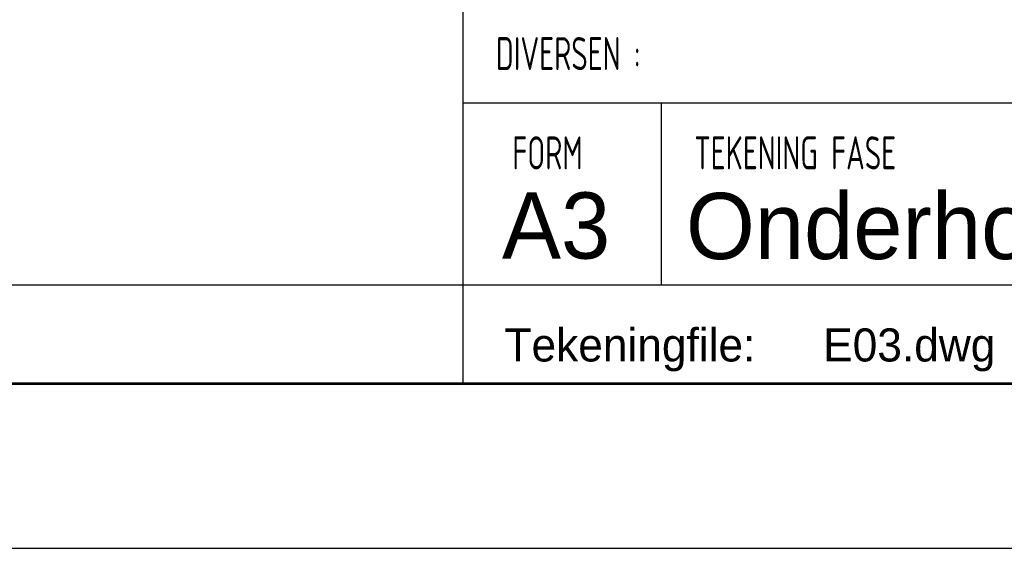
# Model space of a CAD drawing. Extents: x 0 to 84710, y 0 to 29700.
# Tile 22 of 38: x 73542 to 79494, y 0 to 3195. Entities that reach past the tile are written whole.
import ezdxf
from ezdxf.enums import TextEntityAlignment as Align

# ---------------------------------------------------------------- set-up
doc = ezdxf.new("R2010")
doc.units = 0
doc.header["$LTSCALE"] = 100
for name, color, linetype in [('00att025', 2, 'Continuous'), ('00att035', 3, 'Continuous'), ('00att050', 4, 'Continuous'), ('00kad025', 2, 'Continuous'), ('00kad070', 5, 'Continuous'), ('BL$2----', 7, 'Continuous'), ('BL$4----', 7, 'Continuous')]:
    doc.layers.add(name, color=color, linetype=linetype)
doc.styles.add('BURO-018', font='BUROFONT.shx', dxfattribs={"height": 180})
doc.styles.add('BURO-025', font='BUROFONT.shx', dxfattribs={"height": 250})
doc.styles.add('BURO-050', font='BUROFONT.shx', dxfattribs={"height": 500})
doc.styles.add('STYLE2', font='isocp2.shx', dxfattribs={"width": 0.7})

# ---------------------------------------------------------------- blocks, each defined once
blk = doc.blocks.new('A3-HOR')
at = {"layer": '00kad025', "linetype": 'Continuous'}
blk.add_line((0, 0), (420, 0), dxfattribs=at)
at = {"layer": '00kad070', "linetype": 'Continuous'}
blk.add_line((10, 10), (410, 10), dxfattribs=at)
blk = doc.blocks.new('STEMPEL GEERDIJK-NIEUW')
at = {"color": 5, "ltscale": 0.5}
for p, q in [((-84.9, 63.9), (-84.9, 9.9)), ((-9.9, 26.9), (-84.9, 26.9)), ((-9.9, 15.9), (-84.9, 15.9)), ((-9.9, 9.9), (-209.9, 9.9))]:
    blk.add_line(p, q, dxfattribs=at)
at = {"ltscale": 0.5}
for p, q in [((-72.9, 26.9), (-72.9, 15.9)), ((-84.9, 15.9), (-233.9, 15.9))]:
    blk.add_line(p, q, dxfattribs=at)
at = {"ltscale": 0.5, "style": 'STYLE2', "width": 0.7}
for s, p in [('DIVERSEN :', (-82.9, 28.9)), ('FORM', (-81.9, 22.9)), ('TEKENING FASE', (-70.9, 22.9))]:
    blk.add_text(s, height=2, dxfattribs=at).set_placement(p)
at = {"color": 1, "ltscale": 0.5, "style": 'BURO-018'}
for tag, p in [('DIVERSEN', (-68.9, 28.9)), ('AANTALBLAD', (-22.9, 28.9))]:
    blk.add_attdef(tag, p, '', height=2, dxfattribs=at)
at = {"layer": '00att025', "color": 1, "linetype": 'Continuous', "style": 'BURO-018'}
blk.add_text('Tekeningfile:', height=2, dxfattribs=at).set_placement((-82.375, 11.291))
for tag, p in [('WZ_GOEDC', (-230.84, 55.442)), ('WZ_GOEDA', (-218.863, 55.442)), ('WZ_GOEDB', (-225.315, 55.031)), ('WZ_INITSC', (-230.84, 40.332)), ('WZ_INITSB', (-224.737, 40.332)), ('WZ_INITSA', (-218.863, 40.332)), ('WZ_DATUMC', (-230.84, 17.774)), ('WZ_DATUMB', (-224.737, 17.774)), ('WZ_DATUMA', (-218.863, 17.774)), ('WZ_CODEC', (-230.84, 10.751)), ('WZ_CODEB', (-224.737, 10.751)), ('WZ_CODEA', (-218.863, 10.751))]:
    blk.add_attdef(tag, text='', height=1.8, rotation=90, dxfattribs=at).set_placement(p, align=Align.MIDDLE_LEFT)
at = {"layer": '00att025', "color": 1, "linetype": 'Continuous'}
for tag, p, height, style in [('TKSCHAAL', (-194.804, 59.901), 2, 'BURO-018'), ('PRDATUM', (-199.225, 49.917), 1.8, 'BURO-018'), ('PRPRLEID', (-179.438, 45.409), 1.8, 'BURO-018'), ('PROPDRGVR1', (-191.434, 32.851), 2.2, 'BURO-025'), ('TK1OMSCHR', (-191.287, 27.025), 2.2, 'BURO-025'), ('TK2OMSCHR', (-191.169, 20.919), 2.2, 'BURO-025'), ('TKFILE', (-63.112, 11.291), 2, 'BURO-018')]:
    blk.add_attdef(tag, p, '', height=height, dxfattribs=dict(at, style=style))
at = {"layer": '00att025', "color": 2, "linetype": 'Continuous'}
for tag, p, height, style in [('PRVRIJ5', (-150.129, 51.989), 2.5, 'BURO-025'), ('PRVRIJ6', (-150.142, 46.083), 2.5, 'BURO-025'), ('PRNUMMER', (-70.447, 33.854), 3.5, 'BURO-050'), ('TKFORMAAT', (-82.528, 17.509), 4, 'BURO-025')]:
    blk.add_attdef(tag, p, '', height=height, dxfattribs=dict(at, style=style))
at = {"layer": '00att025', "color": 1, "linetype": 'Continuous', "style": 'BURO-018'}
blk.add_attdef('TKINIT', text='', height=1.8, dxfattribs=at).set_placement((-179.711, 50.878), align=Align.MIDDLE_LEFT)
at = {"layer": '00att025', "color": 3, "linetype": 'Continuous', "ltscale": 25, "style": 'BURO-025'}
blk.add_attdef('TKFASE', text='', height=4, dxfattribs=at).set_placement((-71.405, 19.481), align=Align.MIDDLE_LEFT)
at = {"layer": '00att035', "color": 2, "linetype": 'Continuous', "style": 'BURO-025'}
blk.add_attdef('PROMSCHR', (-149.998, 57.146), '', height=2.5, dxfattribs=at)
at = {"layer": '00att050', "color": 2, "linetype": 'Continuous', "style": 'BURO-025'}
blk.add_attdef('TKTEKNR', text='', height=4, dxfattribs=at).set_placement((-19.639, 19.603), align=Align.MIDDLE_LEFT)

msp = doc.modelspace()

# ---------------------------------------------------------------- block references
at = {"layer": 'BL$2----', "xscale": 100, "yscale": 100}
msp.add_blockref('A3-HOR', (42710.2, 0), dxfattribs=at)
at = {"layer": 'BL$4----'}
ref = msp.add_blockref('STEMPEL GEERDIJK-NIEUW', (84710.2, 0), dxfattribs=dict(at, xscale=100, yscale=100))
ref.add_attrib('TKFILE', 'E03.dwg', (78399, 1129.1), dxfattribs={"layer": '00att025', "color": 1, "linetype": 'Continuous', "height": 200, "style": 'BURO-018'})
ref.add_attrib('TKFORMAAT', 'A3', (76457.4, 1750.9), dxfattribs={"layer": '00att025', "color": 2, "linetype": 'Continuous', "height": 400, "style": 'BURO-025'})
ref.add_attrib('TKFASE', 'Onderhoud', dxfattribs={"layer": '00att025', "color": 3, "linetype": 'Continuous', "ltscale": 25, "height": 400, "style": 'BURO-025'}).set_placement((77569.7, 1948.1), align=Align.MIDDLE_LEFT)

doc.saveas('drawing.dxf')
